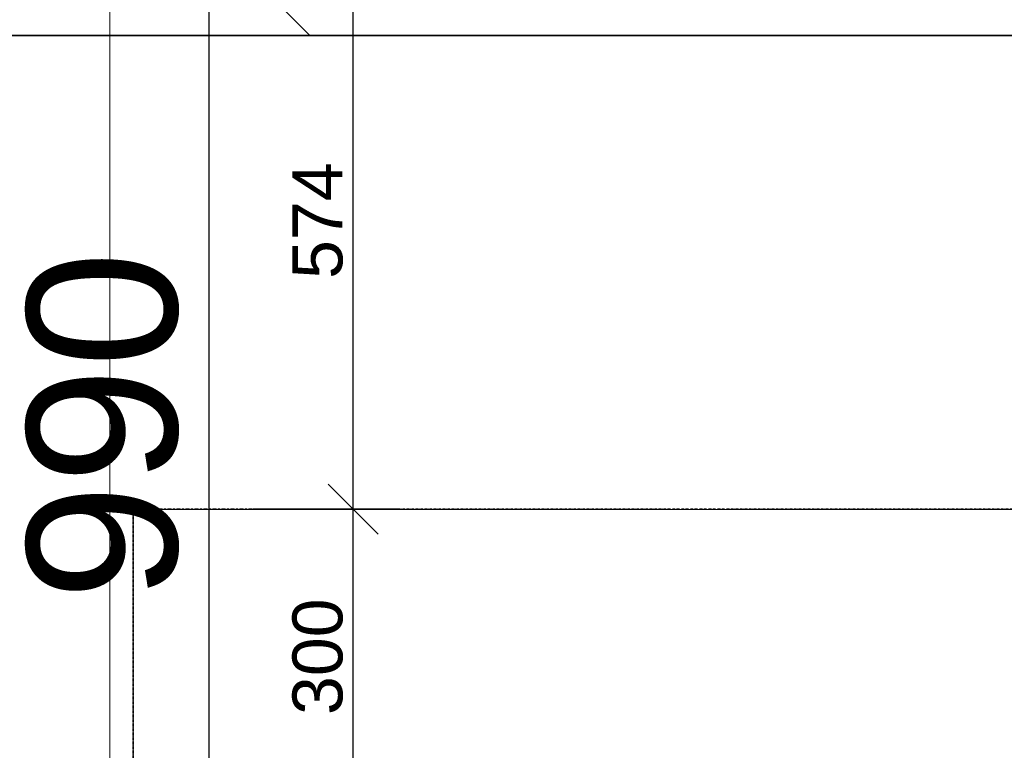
# Model space of a CAD drawing. Header units: millimetres. Extents: x -25972 to 4516, y -2839 to 20217.
# Tile 16 of 114: x -19956 to -18972, y 2759 to 3489. Entities that reach past the tile are written whole.
import ezdxf

# ---------------------------------------------------------------- set-up
doc = ezdxf.new("R2010")
doc.units = ezdxf.units.MM
doc.header["$MEASUREMENT"] = 0
doc.linetypes.add('Čerchovaná M', pattern=[4.5, 2.5, -0.85, 0.3, -0.85])
for name, color, linetype in [('7._POHLED ZÁPADNÍ_1_akustické prvky', 7, 'Continuous'), ('7._POHLED ZÁPADNÍ_1_Kóty - SP', 7, 'Continuous'), ('7._POHLED ZÁPADNÍ_1_Nové_Kóty - SP', 7, 'Continuous'), ('7._POHLED ZÁPADNÍ_1_TZB - elektroinstalace', 7, 'Continuous'), ('7._POHLED ZÁPADNÍ_1_TZB - ZTI', 7, 'Continuous')]:
    doc.layers.add(name, color=color, linetype=linetype)
doc.styles.add('GENEROVANÝ_STYL_2', font='txt')

msp = doc.modelspace()

# ---------------------------------------------------------------- linework, layer by layer
at = {"layer": '7._POHLED ZÁPADNÍ_1_akustické prvky', "color": 5, "linetype": 'Continuous', "lineweight": 25}
for p, q in [((-19622.41, 2999.74), (-19622.41, 3574.2)), ((-19575.54, 2999.74), (-19722.41, 2999.74)), ((-19622.41, 2699.64), (-19622.41, 2999.74))]:
    msp.add_line(p, q, dxfattribs=at)
at = {"layer": '7._POHLED ZÁPADNÍ_1_akustické prvky', "color": 5, "linetype": 'Continuous', "lineweight": 18}
msp.add_line((-19647.41, 3024.74), (-19597.41, 2974.74), dxfattribs=at)
at = {"layer": '7._POHLED ZÁPADNÍ_1_akustické prvky', "color": 8, "linetype": 'Čerchovaná M', "lineweight": 35, "flags": 128}
msp.add_lwpolyline([(-19842.19, 1349.79), (-16562.44, 1349.79), (-16562.44, 2999.74), (-19842.19, 2999.74)], close=True, dxfattribs=at)
at = {"layer": '7._POHLED ZÁPADNÍ_1_akustické prvky', "color": 8, "linetype": 'Čerchovaná M', "lineweight": 20, "flags": 128}
msp.add_lwpolyline([(-19842.19, 2699.64), (-19842.19, 2999.58), (-18802.01, 2999.58), (-18802.01, 2699.64)], close=True, dxfattribs=at)
at = {"layer": '7._POHLED ZÁPADNÍ_1_Nové_Kóty - SP', "color": 1, "linetype": 'Continuous', "lineweight": 25}
for p, q in [((-19666.36, 3474.2), (-19866.36, 3674.2)), ((-19766.36, 2584.2), (-19766.36, 3574.2))]:
    msp.add_line(p, q, dxfattribs=at)
at = {"layer": '7._POHLED ZÁPADNÍ_1_TZB - elektroinstalace', "color": 92, "linetype": 'Continuous', "lineweight": 35, "true_color": 0x00d700, "flags": 128}
msp.add_lwpolyline([(-19820.97, 848.6), (-19820.97, 723.6), (-20070.97, 723.6), (-20070.97, 2161.1), (-20070.97, 3473.6), (-17570.97, 3473.6)], dxfattribs=at)
at = {"layer": '7._POHLED ZÁPADNÍ_1_TZB - ZTI', "color": 211, "linetype": 'Continuous', "lineweight": 20, "true_color": 0xff66ff}
msp.add_line((-19865.52, 3950.95), (-19865.52, 900.81), dxfattribs=at)

# ---------------------------------------------------------------- texts
at = {"layer": '7._POHLED ZÁPADNÍ_1_akustické prvky', "color": 5, "linetype": 'Continuous', "lineweight": 18, "char_height": 50, "width": 113.829, "attachment_point": 7, "rotation": 90, "style": 'GENEROVANÝ_STYL_2'}
for s, insert in [('\\A1;{\\pql;\\fArial|b0|i0|c0|p38;574}', (-19632.41, 3230.06)), ('\\A1;{\\pql;\\fArial|b0|i0|c0|p38;300}', (-19632.41, 2794.1))]:
    msp.add_mtext(s, dxfattribs=dict(at, insert=insert))
at = {"layer": '7._POHLED ZÁPADNÍ_1_Kóty - SP', "color": 1, "linetype": 'Continuous', "lineweight": 25, "insert": (-19796.36, 2908.46), "char_height": 150, "width": 341.487, "attachment_point": 7, "rotation": 90, "style": 'GENEROVANÝ_STYL_2'}
msp.add_mtext('\\A1;{\\pql;\\fArial|b0|i0|c0|p38;990}', dxfattribs=at)

doc.saveas('drawing.dxf')
